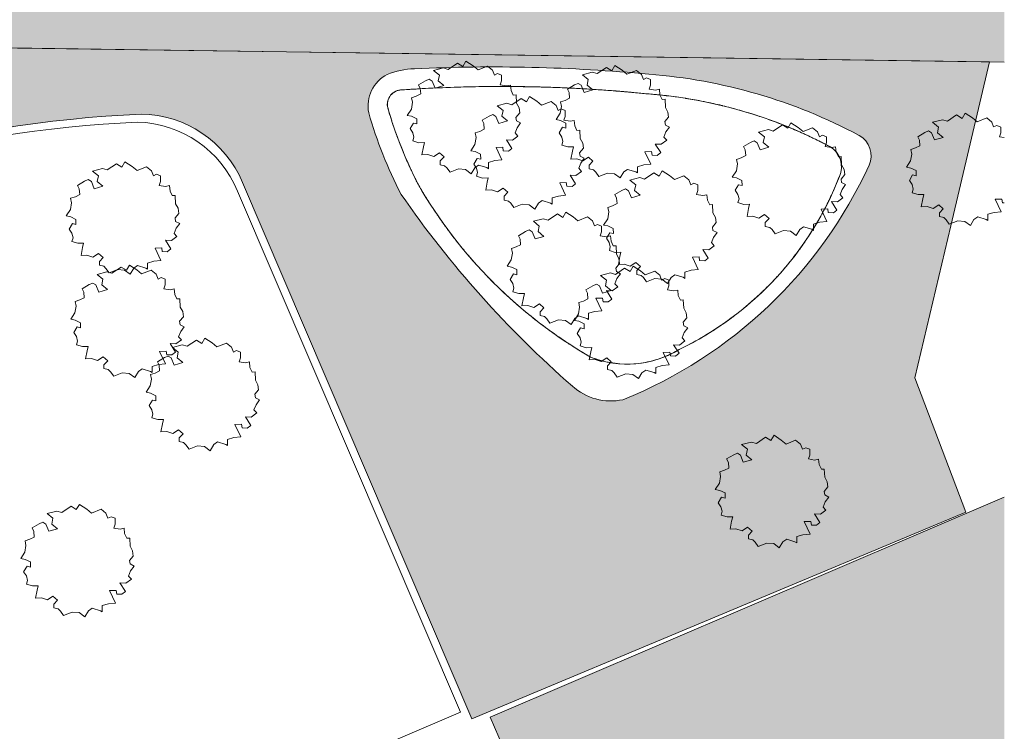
# Model space of a CAD drawing. Header units: millimetres. Extents: x 10 to 775, y -9 to 410.
# Tile 6 of 55: x 261 to 383, y 78 to 166. Entities that reach past the tile are written whole.
import ezdxf
from ezdxf.xclip import XClip

# ---------------------------------------------------------------- set-up
doc = ezdxf.new("R2010")
doc.units = ezdxf.units.MM
doc.header["$MEASUREMENT"] = 0
doc.header["$XCLIPFRAME"] = 0
for name, color, linetype in [('90 Bomen', 7, 'Continuous'), ('90 Terrein omgeving', 7, 'Continuous'), ('90 Terrein omgeving 2D arcering', 7, 'Continuous'), ('90 Terrein omgeving Afdek-arcering', 7, 'Continuous')]:
    doc.layers.add(name, color=color, linetype=linetype)

# ---------------------------------------------------------------- blocks, each defined once
blk = doc.blocks.new('*X3')
at = {"layer": '90 Terrein omgeving Afdek-arcering', "linetype": 'Continuous', "lineweight": 0, "true_color": 0x99a3a6}
blk.add_hatch(color=253, dxfattribs=at).paths.add_polyline_path([(65.55, 172.67), (65.45, 165.67), (188.06, 163.9), (253.07, 12.92), (260.46, 12.92), (244.69, 49.78), (196.02, 163.59), (383.25, 160.89), (383.25, 168.09), (380.32, 168.14), (383.25, 382.48), (383.25, 406.42), (376.92, 406.42), (375.25, 291.58), (373.32, 168.24), (193.27, 170.83), (149.66, 272.01), (92.17, 406.42), (85.21, 406.42), (146.57, 262.94), (185.61, 170.94)])
blk = doc.blocks.new('*X6')
at = {"layer": '90 Terrein omgeving Afdek-arcering', "linetype": 'Continuous', "lineweight": 0, "true_color": 0x99a3a6}
h = blk.add_hatch(color=253, dxfattribs=at)
h.paths.add_polyline_path([(207, 139.95), (208.93, 135.44, -0.116009), (275.89, 154.44, -0.297476), (288.51, 145.95), (317.04, 79.24), (378.47, 104.92), (372.12, 121.65), (376.58, 140.54), (381.39, 160.92), (309.18, 161.96), (257.46, 162.7), (257.56, 161.83, -0.386897), (256.76, 160.21), (252.8, 158.77), (222.56, 147.68, 0.039205)])
h.paths.add_polyline_path([(304.2, 154.61, -0.330245), (306.51, 159.38, -0.092906), (309.88, 160.07, -0.035286), (339.06, 159.4, -0.103674), (365.2, 151.79, -0.393625), (366.43, 148.08, -0.191565), (335.82, 118.92, -0.242329), (329.53, 120.62, -0.062328), (308.23, 144.46, -0.048191)], flags=0)
blk = doc.blocks.new('Drawing_2_1', base_point=(195.73, 190.6))
at = {"layer": '90 Terrein omgeving 2D arcering', "linetype": 'Continuous', "lineweight": 0, "true_color": 0xe4e7e8}
blk.add_hatch(color=254, dxfattribs=at).paths.add_polyline_path([(321.99, 73.22), (289.05, 59.13), (308.81, 12.92), (354.7, 12.92), (365.77, 17.65), (367.79, 12.92), (383.25, 12.92), (383.25, 106.79), (319.33, 79.45)])
at = {"layer": '90 Bomen', "color": 1, "linetype": 'Continuous', "lineweight": 0}
for p, q in [((314.1, 160), (315.24, 160.78)), ((315.24, 160.78), (315.9, 160.36)), ((315.9, 160.36), (316.29, 161.02)), ((316.29, 161.02), (317.19, 160.43)), ((317.19, 160.43), (317.8, 159.94)), ((334.42, 159.83), (334.81, 160.49)), ((334.81, 160.49), (335.72, 159.9)), ((312.26, 159.87), (313.49, 160.19)), ((312.99, 159.28), (312.26, 159.87)), ((312.84, 158.57), (312.99, 159.28)), ((313.49, 160.19), (314.1, 160)), ((317.8, 159.94), (318.98, 160.41)), ((318.98, 160.41), (319.59, 159.9)), ((319.59, 159.9), (319.84, 159.29)), ((319.84, 159.29), (320.22, 159.49)), ((320.22, 159.49), (320.73, 159.28)), ((320.73, 159.28), (320.73, 158.56)), ((330.78, 159.34), (332.01, 159.66)), ((331.51, 158.75), (330.78, 159.34)), ((332.01, 159.66), (332.62, 159.47)), ((332.62, 159.47), (333.76, 160.25)), ((333.76, 160.25), (334.42, 159.83)), ((335.72, 159.9), (336.32, 159.41)), ((336.32, 159.41), (337.5, 159.88)), ((337.5, 159.88), (338.12, 159.38)), ((338.12, 159.38), (338.36, 158.76)), ((310.39, 158.08), (311.28, 158.59)), ((310.61, 157.64), (310.39, 158.08)), ((311.28, 158.59), (311.73, 158.79)), ((311.73, 158.79), (312.11, 158.55)), ((312.11, 158.55), (312.47, 157.67)), ((312.47, 157.67), (313.55, 157.98)), ((313.55, 157.98), (312.84, 158.57)), ((320.73, 158.56), (320.56, 158.08)), ((320.56, 158.08), (321.34, 157.94)), ((321.34, 157.94), (321.84, 158.05)), ((321.84, 158.05), (321.91, 157.38)), ((328.91, 157.55), (329.8, 158.06)), ((329.8, 158.06), (330.25, 158.26)), ((330.25, 158.26), (330.63, 158.02)), ((330.63, 158.02), (330.99, 157.14)), ((331.36, 158.05), (331.51, 158.75)), ((332.07, 157.46), (331.36, 158.05)), ((338.36, 158.76), (338.75, 158.96)), ((338.75, 158.96), (339.25, 158.75)), ((339.25, 158.03), (339.08, 157.55)), ((339.25, 158.75), (339.25, 158.03)), ((310.12, 156.68), (310.67, 156.95)), ((310.67, 156.95), (310.61, 157.64)), ((321.91, 157.38), (322.19, 156.8)), ((322.19, 156.8), (322.54, 156.82)), ((322.54, 156.82), (322.59, 155.8)), ((329.14, 157.12), (328.91, 157.55)), ((329.19, 156.42), (329.14, 157.12)), ((330.99, 157.14), (332.07, 157.46)), ((339.08, 157.55), (339.86, 157.41)), ((339.86, 157.41), (340.37, 157.52)), ((340.37, 157.52), (340.43, 156.85)), ((340.43, 156.85), (340.71, 156.27)), ((309.51, 155.07), (309.65, 155.91)), ((309.54, 156.48), (310.12, 156.68)), ((309.65, 155.91), (309.54, 156.48)), ((320.17, 155.47), (321.4, 155.79)), ((321.4, 155.79), (322.02, 155.6)), ((322.02, 155.6), (323.16, 156.38)), ((322.59, 155.8), (322.9, 155.23)), ((323.16, 156.38), (323.82, 155.97)), ((323.82, 155.97), (324.2, 156.62)), ((324.2, 156.62), (325.11, 156.03)), ((325.11, 156.03), (325.71, 155.54)), ((325.71, 155.54), (326.9, 156.01)), ((326.9, 156.01), (327.51, 155.51)), ((328.06, 155.95), (328.64, 156.15)), ((328.17, 155.38), (328.06, 155.95)), ((328.64, 156.15), (329.19, 156.42)), ((340.71, 156.27), (341.06, 156.3)), ((341.06, 156.3), (341.11, 155.27)), ((308.99, 154.28), (309.51, 155.07)), ((319.19, 154.19), (319.64, 154.39)), ((319.64, 154.39), (320.03, 154.16)), ((320.91, 154.89), (320.17, 155.47)), ((320.76, 154.18), (320.91, 154.89)), ((322.98, 154.6), (322.52, 154.03)), ((322.9, 155.23), (322.98, 154.6)), ((327.51, 155.51), (327.76, 154.89)), ((327.51, 153.75), (328.03, 154.54)), ((327.76, 154.89), (328.14, 155.09)), ((328.03, 154.54), (328.17, 155.38)), ((328.14, 155.09), (328.65, 154.89)), ((328.65, 154.89), (328.64, 154.16)), ((341.11, 155.27), (341.42, 154.7)), ((341.42, 154.7), (341.5, 154.07)), ((376.18, 153.55), (377.32, 154.33)), ((377.32, 154.33), (377.99, 153.91)), ((377.99, 153.91), (378.37, 154.57)), ((378.37, 154.57), (379.28, 153.98)), ((309.54, 154.17), (308.99, 154.28)), ((309.36, 152.63), (309.77, 153.33)), ((310.2, 153.86), (309.54, 154.17)), ((309.77, 153.33), (310.21, 153.22)), ((310.21, 153.22), (310.2, 153.86)), ((318.31, 153.68), (319.19, 154.19)), ((318.53, 153.25), (318.31, 153.68)), ((318.58, 152.55), (318.53, 153.25)), ((320.03, 154.16), (320.38, 153.27)), ((320.38, 153.27), (321.46, 153.59)), ((321.46, 153.59), (320.76, 154.18)), ((322.52, 154.03), (322.59, 153.61)), ((322.59, 153.61), (323.1, 153.35)), ((323.1, 153.35), (322.65, 152.75)), ((328.06, 153.64), (327.51, 153.75)), ((328.72, 153.33), (328.06, 153.64)), ((328.64, 154.16), (328.48, 153.68)), ((328.48, 153.68), (329.25, 153.54)), ((328.73, 152.7), (328.72, 153.33)), ((329.25, 153.54), (329.76, 153.65)), ((329.76, 153.65), (329.83, 152.98)), ((341.5, 154.07), (341.05, 153.5)), ((341.05, 153.5), (341.11, 153.08)), ((341.11, 153.08), (341.62, 152.82)), ((354.52, 152.33), (355.66, 153.11)), ((355.66, 153.11), (356.33, 152.69)), ((356.33, 152.69), (356.71, 153.35)), ((356.71, 153.35), (357.62, 152.76)), ((374.34, 153.42), (375.57, 153.74)), ((375.07, 152.83), (374.34, 153.42)), ((375.57, 153.74), (376.18, 153.55)), ((379.28, 153.98), (379.88, 153.49)), ((379.88, 153.49), (381.07, 153.96)), ((381.07, 153.96), (381.68, 153.45)), ((381.68, 153.45), (381.92, 152.84)), ((309.69, 152.12), (309.36, 152.63)), ((309.83, 151.57), (309.69, 152.12)), ((317.46, 152.09), (318.04, 152.28)), ((317.56, 151.51), (317.46, 152.09)), ((318.04, 152.28), (318.58, 152.55)), ((322.65, 152.75), (322.4, 152.1)), ((322.4, 152.1), (322.75, 151.71)), ((327.88, 152.1), (328.29, 152.8)), ((328.21, 151.59), (327.88, 152.1)), ((328.29, 152.8), (328.73, 152.7)), ((329.83, 152.98), (330.1, 152.41)), ((330.1, 152.41), (330.45, 152.43)), ((330.45, 152.43), (330.51, 151.4)), ((341.17, 152.22), (340.92, 151.57)), ((341.62, 152.82), (341.17, 152.22)), ((352.68, 152.2), (353.91, 152.52)), ((353.41, 151.61), (352.68, 152.2)), ((353.91, 152.52), (354.52, 152.33)), ((357.62, 152.76), (358.22, 152.27)), ((358.22, 152.27), (359.41, 152.74)), ((359.41, 152.74), (360.02, 152.24)), ((360.02, 152.24), (360.26, 151.62)), ((372.48, 151.63), (373.36, 152.14)), ((373.36, 152.14), (373.81, 152.34)), ((373.81, 152.34), (374.2, 152.1)), ((374.2, 152.1), (374.55, 151.22)), ((374.93, 152.12), (375.07, 152.83)), ((375.63, 151.53), (374.93, 152.12)), ((381.92, 152.84), (382.31, 153.04)), ((382.31, 153.04), (382.82, 152.83)), ((382.81, 152.11), (382.65, 151.63)), ((382.82, 152.83), (382.81, 152.11)), ((309.71, 151.1), (309.83, 151.57)), ((310.45, 150.88), (309.71, 151.1)), ((311.15, 150.9), (310.45, 150.88)), ((311.02, 150.36), (311.15, 150.9)), ((316.91, 149.88), (317.42, 150.67)), ((317.42, 150.67), (317.56, 151.51)), ((322.07, 151.21), (321.33, 151.25)), ((321.33, 151.25), (322, 150.18)), ((322.75, 151.71), (322.07, 151.21)), ((328.35, 151.04), (328.21, 151.59)), ((328.23, 150.57), (328.35, 151.04)), ((330.51, 151.4), (330.82, 150.83)), ((330.82, 150.83), (330.9, 150.2)), ((340.59, 150.68), (339.85, 150.72)), ((339.85, 150.72), (340.52, 149.65)), ((341.27, 151.18), (340.59, 150.68)), ((340.92, 151.57), (341.27, 151.18)), ((350.82, 150.41), (351.7, 150.92)), ((351.7, 150.92), (352.15, 151.12)), ((352.15, 151.12), (352.53, 150.88)), ((352.53, 150.88), (352.89, 150)), ((353.26, 150.91), (353.41, 151.61)), ((353.97, 150.31), (353.26, 150.91)), ((360.26, 151.62), (360.65, 151.82)), ((360.65, 151.82), (361.15, 151.61)), ((361.15, 150.89), (360.98, 150.41)), ((361.15, 151.61), (361.15, 150.89)), ((372.7, 151.2), (372.48, 151.63)), ((372.75, 150.5), (372.7, 151.2)), ((374.55, 151.22), (375.63, 151.53)), ((382.65, 151.63), (383.25, 151.52)), ((310.83, 149.36), (311.02, 150.36)), ((311.56, 149.4), (310.83, 149.36)), ((312.31, 149.15), (311.56, 149.4)), ((313, 149.61), (312.31, 149.15)), ((313.57, 149.12), (313, 149.61)), ((317.46, 149.78), (316.91, 149.88)), ((318.11, 149.46), (317.46, 149.78)), ((318.13, 148.83), (318.11, 149.46)), ((320.87, 150.32), (320.04, 150.29)), ((320.04, 150.29), (320.77, 148.74)), ((320.94, 149.86), (320.87, 150.32)), ((321.57, 149.84), (320.94, 149.86)), ((322, 150.18), (321.57, 149.84)), ((328.97, 150.35), (328.23, 150.57)), ((329.67, 150.37), (328.97, 150.35)), ((329.36, 148.83), (329.54, 149.83)), ((329.54, 149.83), (329.67, 150.37)), ((330.9, 150.2), (330.44, 149.64)), ((330.44, 149.64), (330.5, 149.21)), ((339.39, 149.79), (338.56, 149.76)), ((338.56, 149.76), (339.29, 148.22)), ((339.46, 149.33), (339.39, 149.79)), ((340.52, 149.65), (340.09, 149.31)), ((351.04, 149.98), (350.82, 150.41)), ((351.09, 149.28), (351.04, 149.98)), ((352.89, 150), (353.97, 150.31)), ((360.98, 150.41), (361.76, 150.27)), ((361.76, 150.27), (362.27, 150.38)), ((362.27, 150.38), (362.33, 149.71)), ((362.33, 149.71), (362.61, 149.13)), ((371.59, 148.62), (371.73, 149.46)), ((371.62, 150.03), (372.21, 150.23)), ((371.73, 149.46), (371.62, 150.03)), ((372.21, 150.23), (372.75, 150.5)), ((271.69, 147.49), (272.83, 148.27)), ((272.83, 148.27), (273.5, 147.86)), ((273.5, 147.86), (273.88, 148.51)), ((273.88, 148.51), (274.79, 147.92)), ((313.11, 148.62), (313.57, 149.12)), ((313.11, 148.15), (313.11, 148.62)), ((317.27, 148.23), (317.69, 148.93)), ((317.61, 147.72), (317.27, 148.23)), ((317.69, 148.93), (318.13, 148.83)), ((319.89, 148.65), (319.11, 148.43)), ((319.11, 148.43), (319.11, 147.65)), ((320.77, 148.74), (319.89, 148.65)), ((330.08, 148.87), (329.36, 148.83)), ((330.83, 148.63), (330.08, 148.87)), ((330.57, 148.35), (330.32, 147.7)), ((330.5, 149.21), (331.02, 148.95)), ((331.02, 148.95), (330.57, 148.35)), ((331.53, 149.08), (330.83, 148.63)), ((332.09, 148.59), (331.53, 149.08)), ((331.63, 148.09), (332.09, 148.59)), ((339.29, 148.22), (338.42, 148.12)), ((340.09, 149.31), (339.46, 149.33)), ((349.93, 147.4), (350.07, 148.24)), ((349.96, 148.81), (350.54, 149.01)), ((350.07, 148.24), (349.96, 148.81)), ((350.54, 149.01), (351.09, 149.28)), ((362.61, 149.13), (362.96, 149.15)), ((362.96, 149.15), (363.01, 148.13)), ((371.07, 147.83), (371.59, 148.62)), ((269.85, 147.36), (271.08, 147.68)), ((270.58, 146.78), (269.85, 147.36)), ((271.08, 147.68), (271.69, 147.49)), ((274.79, 147.92), (275.39, 147.43)), ((275.39, 147.43), (276.58, 147.9)), ((276.58, 147.9), (277.19, 147.4)), ((277.19, 147.4), (277.43, 146.78)), ((277.43, 146.78), (277.82, 146.98)), ((277.82, 146.98), (278.33, 146.78)), ((313.65, 148.02), (313.11, 148.15)), ((313.94, 147.75), (313.65, 148.02)), ((314.32, 147.21), (313.94, 147.75)), ((315.38, 147.62), (314.32, 147.21)), ((316.25, 147.55), (315.38, 147.62)), ((316.95, 147.03), (316.25, 147.55)), ((317.4, 147.77), (316.95, 147.03)), ((317.87, 148.1), (317.4, 147.77)), ((317.75, 147.17), (317.61, 147.72)), ((317.62, 146.71), (317.75, 147.17)), ((318.89, 147.78), (317.87, 148.1)), ((319.11, 147.65), (318.89, 147.78)), ((330.67, 147.32), (329.98, 146.81)), ((330.32, 147.7), (330.67, 147.32)), ((331.63, 147.62), (331.63, 148.09)), ((332.18, 147.5), (331.63, 147.62)), ((332.46, 147.22), (332.18, 147.5)), ((332.84, 146.68), (332.46, 147.22)), ((333.9, 147.09), (332.84, 146.68)), ((334.77, 147.02), (333.9, 147.09)), ((335.47, 146.5), (334.77, 147.02)), ((335.92, 147.24), (335.47, 146.5)), ((336.39, 147.57), (335.92, 147.24)), ((337.42, 147.25), (336.39, 147.57)), ((337.64, 147.12), (337.42, 147.25)), ((338.42, 148.12), (337.63, 147.9)), ((337.63, 147.9), (337.64, 147.12)), ((338.52, 146.36), (339.66, 147.14)), ((339.66, 147.14), (340.32, 146.72)), ((340.32, 146.72), (340.71, 147.38)), ((340.71, 147.38), (341.62, 146.79)), ((349.41, 146.61), (349.93, 147.4)), ((363.01, 148.13), (363.32, 147.56)), ((363.32, 147.56), (363.4, 146.93)), ((371.63, 147.72), (371.07, 147.83)), ((372.28, 147.41), (371.63, 147.72)), ((372.29, 146.78), (372.28, 147.41)), ((267.99, 145.57), (268.87, 146.09)), ((268.87, 146.09), (269.32, 146.29)), ((269.32, 146.29), (269.71, 146.05)), ((269.71, 146.05), (270.06, 145.16)), ((270.44, 146.07), (270.58, 146.78)), ((271.14, 145.48), (270.44, 146.07)), ((278.32, 146.05), (278.16, 145.57)), ((278.33, 146.78), (278.32, 146.05)), ((318.37, 146.48), (317.62, 146.71)), ((319.06, 146.5), (318.37, 146.48)), ((318.75, 144.96), (318.94, 145.96)), ((318.94, 145.96), (319.06, 146.5)), ((328.78, 145.92), (327.96, 145.89)), ((327.96, 145.89), (328.69, 144.35)), ((328.85, 145.46), (328.78, 145.92)), ((329.98, 146.81), (329.25, 146.85)), ((329.25, 146.85), (329.92, 145.78)), ((329.92, 145.78), (329.49, 145.44)), ((336.68, 146.23), (337.91, 146.55)), ((337.41, 145.64), (336.68, 146.23)), ((337.91, 146.55), (338.52, 146.36)), ((341.62, 146.79), (342.22, 146.3)), ((342.22, 146.3), (343.4, 146.77)), ((343.4, 146.77), (344.02, 146.26)), ((344.02, 146.26), (344.26, 145.65)), ((344.26, 145.65), (344.65, 145.85)), ((344.65, 145.85), (345.15, 145.64)), ((349.96, 146.5), (349.41, 146.61)), ((350.62, 146.19), (349.96, 146.5)), ((350.63, 145.56), (350.62, 146.19)), ((363.4, 146.93), (362.95, 146.36)), ((362.95, 146.36), (363.01, 145.94)), ((363.01, 145.94), (363.52, 145.68)), ((371.44, 146.18), (371.85, 146.88)), ((371.78, 145.67), (371.44, 146.18)), ((371.85, 146.88), (372.29, 146.78)), ((268.21, 145.14), (267.99, 145.57)), ((268.26, 144.44), (268.21, 145.14)), ((270.06, 145.16), (271.14, 145.48)), ((278.16, 145.57), (278.93, 145.43)), ((278.93, 145.43), (279.44, 145.54)), ((279.44, 145.54), (279.5, 144.87)), ((279.5, 144.87), (279.78, 144.3)), ((319.47, 145), (318.75, 144.96)), ((320.22, 144.76), (319.47, 145)), ((320.92, 145.21), (320.22, 144.76)), ((321.49, 144.72), (320.92, 145.21)), ((321.03, 144.22), (321.49, 144.72)), ((329.49, 145.44), (328.85, 145.46)), ((334.81, 144.44), (335.7, 144.95)), ((335.7, 144.95), (336.15, 145.15)), ((336.15, 145.15), (336.53, 144.91)), ((336.53, 144.91), (336.89, 144.03)), ((337.26, 144.93), (337.41, 145.64)), ((337.97, 144.34), (337.26, 144.93)), ((345.15, 144.92), (344.98, 144.44)), ((345.15, 145.64), (345.15, 144.92)), ((349.78, 144.96), (350.19, 145.66)), ((350.11, 144.45), (349.78, 144.96)), ((350.19, 145.66), (350.63, 145.56)), ((363.07, 145.08), (362.82, 144.43)), ((363.52, 145.68), (363.07, 145.08)), ((371.92, 145.12), (371.78, 145.67)), ((371.79, 144.65), (371.92, 145.12)), ((372.53, 144.43), (371.79, 144.65)), ((267.1, 142.56), (267.24, 143.4)), ((267.13, 143.98), (267.72, 144.17)), ((267.24, 143.4), (267.13, 143.98)), ((267.72, 144.17), (268.26, 144.44)), ((279.78, 144.3), (280.13, 144.32)), ((280.13, 144.32), (280.19, 143.3)), ((280.19, 143.3), (280.5, 142.72)), ((321.03, 143.75), (321.03, 144.22)), ((321.57, 143.63), (321.03, 143.75)), ((321.86, 143.35), (321.57, 143.63)), ((322.24, 142.81), (321.86, 143.35)), ((325.31, 143.37), (324.87, 142.63)), ((325.79, 143.7), (325.31, 143.37)), ((326.81, 143.38), (325.79, 143.7)), ((327.03, 143.25), (326.81, 143.38)), ((327.81, 144.25), (327.03, 144.03)), ((327.03, 144.03), (327.03, 143.25)), ((328.69, 144.35), (327.81, 144.25)), ((334.54, 143.04), (335.09, 143.31)), ((335.04, 144), (334.81, 144.44)), ((335.09, 143.31), (335.04, 144)), ((336.89, 144.03), (337.97, 144.34)), ((344.98, 144.44), (345.76, 144.3)), ((345.76, 144.3), (346.26, 144.41)), ((346.26, 144.41), (346.33, 143.74)), ((346.33, 143.74), (346.61, 143.16)), ((350.26, 143.9), (350.11, 144.45)), ((350.13, 143.43), (350.26, 143.9)), ((350.87, 143.21), (350.13, 143.43)), ((362.49, 143.54), (361.75, 143.58)), ((361.75, 143.58), (362.42, 142.51)), ((363.17, 144.04), (362.49, 143.54)), ((362.82, 144.43), (363.17, 144.04)), ((373.23, 144.45), (372.53, 144.43)), ((372.92, 142.91), (373.1, 143.91)), ((373.1, 143.91), (373.23, 144.45)), ((382.95, 143.87), (382.12, 143.84)), ((382.12, 143.84), (382.85, 142.3)), ((383.02, 143.41), (382.95, 143.87)), ((383.25, 143.4), (383.02, 143.41)), ((266.58, 141.78), (267.1, 142.56)), ((280.57, 142.09), (280.12, 141.53)), ((280.5, 142.72), (280.57, 142.09)), ((323.3, 143.22), (322.24, 142.81)), ((324.17, 143.15), (323.3, 143.22)), ((324.87, 142.63), (324.17, 143.15)), ((328.33, 141.6), (328.71, 142.26)), ((328.71, 142.26), (329.62, 141.67)), ((333.93, 141.43), (334.07, 142.27)), ((333.96, 142.84), (334.54, 143.04)), ((334.07, 142.27), (333.96, 142.84)), ((346.61, 143.16), (346.96, 143.18)), ((346.96, 143.18), (347.01, 142.16)), ((347.01, 142.16), (347.32, 141.59)), ((351.57, 143.23), (350.87, 143.21)), ((351.26, 141.69), (351.44, 142.69)), ((351.44, 142.69), (351.57, 143.23)), ((361.29, 142.65), (360.46, 142.62)), ((360.46, 142.62), (361.19, 141.08)), ((361.36, 142.19), (361.29, 142.65)), ((361.99, 142.17), (361.36, 142.19)), ((362.42, 142.51), (361.99, 142.17)), ((373.64, 142.95), (372.92, 142.91)), ((374.39, 142.71), (373.64, 142.95)), ((375.09, 143.16), (374.39, 142.71)), ((375.66, 142.67), (375.09, 143.16)), ((375.2, 142.17), (375.66, 142.67)), ((375.2, 141.7), (375.2, 142.17)), ((381.98, 142.2), (381.2, 141.98)), ((382.85, 142.3), (381.98, 142.2)), ((267.14, 141.67), (266.58, 141.78)), ((267.79, 141.35), (267.14, 141.67)), ((267.8, 140.72), (267.79, 141.35)), ((280.12, 141.53), (280.18, 141.1)), ((280.18, 141.1), (280.7, 140.84)), ((280.7, 140.84), (280.25, 140.24)), ((324.68, 141.11), (325.92, 141.43)), ((325.42, 140.52), (324.68, 141.11)), ((325.92, 141.43), (326.53, 141.24)), ((326.53, 141.24), (327.67, 142.02)), ((327.67, 142.02), (328.33, 141.6)), ((329.62, 141.67), (330.23, 141.18)), ((330.23, 141.18), (331.41, 141.65)), ((331.41, 141.65), (332.02, 141.15)), ((332.02, 141.15), (332.27, 140.53)), ((333.41, 140.64), (333.93, 141.43)), ((347.4, 140.96), (346.94, 140.39)), ((347.32, 141.59), (347.4, 140.96)), ((351.98, 141.73), (351.26, 141.69)), ((352.73, 141.49), (351.98, 141.73)), ((353.43, 141.94), (352.73, 141.49)), ((354, 141.45), (353.43, 141.94)), ((353.53, 140.95), (354, 141.45)), ((353.53, 140.48), (353.53, 140.95)), ((360.32, 140.98), (359.53, 140.76)), ((361.19, 141.08), (360.32, 140.98)), ((375.74, 141.57), (375.2, 141.7)), ((376.02, 141.3), (375.74, 141.57)), ((376.41, 140.76), (376.02, 141.3)), ((377.46, 141.17), (376.41, 140.76)), ((378.33, 141.1), (377.46, 141.17)), ((379.04, 140.58), (378.33, 141.1)), ((379.48, 141.32), (379.04, 140.58)), ((379.96, 141.65), (379.48, 141.32)), ((380.98, 141.33), (379.96, 141.65)), ((381.2, 141.2), (380.98, 141.33)), ((381.2, 141.98), (381.2, 141.2)), ((266.95, 140.12), (267.36, 140.82)), ((267.29, 139.62), (266.95, 140.12)), ((267.43, 139.06), (267.29, 139.62)), ((267.36, 140.82), (267.8, 140.72)), ((280.25, 140.24), (279.99, 139.59)), ((322.82, 139.32), (323.71, 139.83)), ((323.71, 139.83), (324.16, 140.03)), ((324.16, 140.03), (324.54, 139.79)), ((324.54, 139.79), (324.89, 138.91)), ((325.27, 139.82), (325.42, 140.52)), ((325.97, 139.23), (325.27, 139.82)), ((332.27, 140.53), (332.65, 140.73)), ((332.65, 140.73), (333.16, 140.52)), ((333.15, 139.8), (332.99, 139.32)), ((333.16, 140.52), (333.15, 139.8)), ((333.96, 140.53), (333.41, 140.64)), ((333.78, 138.99), (334.19, 139.68)), ((334.62, 140.22), (333.96, 140.53)), ((334.19, 139.68), (334.63, 139.58)), ((334.63, 139.58), (334.62, 140.22)), ((346.94, 140.39), (347.01, 139.97)), ((347.01, 139.97), (347.52, 139.71)), ((347.52, 139.71), (347.07, 139.11)), ((354.08, 140.35), (353.53, 140.48)), ((354.36, 140.08), (354.08, 140.35)), ((354.74, 139.54), (354.36, 140.08)), ((355.8, 139.95), (354.74, 139.54)), ((356.67, 139.88), (355.8, 139.95)), ((357.38, 139.36), (356.67, 139.88)), ((357.82, 140.1), (357.38, 139.36)), ((358.29, 140.43), (357.82, 140.1)), ((359.32, 140.11), (358.29, 140.43)), ((359.54, 139.98), (359.32, 140.11)), ((359.53, 140.76), (359.54, 139.98)), ((267.3, 138.6), (267.43, 139.06)), ((268.04, 138.37), (267.3, 138.6)), ((268.74, 138.39), (268.04, 138.37)), ((268.61, 137.85), (268.74, 138.39)), ((279.66, 138.7), (278.93, 138.75)), ((278.93, 138.75), (279.6, 137.67)), ((280.34, 139.21), (279.66, 138.7)), ((279.99, 139.59), (280.34, 139.21)), ((323.04, 138.89), (322.82, 139.32)), ((323.09, 138.19), (323.04, 138.89)), ((324.89, 138.91), (325.97, 139.23)), ((332.99, 139.32), (333.77, 139.18)), ((333.77, 139.18), (334.27, 139.29)), ((334.11, 138.48), (333.78, 138.99)), ((334.25, 137.93), (334.11, 138.48)), ((334.27, 139.29), (334.34, 138.62)), ((334.34, 138.62), (334.61, 138.04)), ((347.07, 139.11), (346.82, 138.46)), ((346.82, 138.46), (347.17, 138.07)), ((268.43, 136.85), (268.61, 137.85)), ((278.46, 137.81), (277.63, 137.78)), ((277.63, 137.78), (278.36, 136.24)), ((278.53, 137.35), (278.46, 137.81)), ((279.16, 137.33), (278.53, 137.35)), ((279.6, 137.67), (279.16, 137.33)), ((321.94, 136.31), (322.07, 137.15)), ((321.97, 137.72), (322.55, 137.92)), ((322.07, 137.15), (321.97, 137.72)), ((322.55, 137.92), (323.09, 138.19)), ((334.13, 137.46), (334.25, 137.93)), ((334.87, 137.24), (334.13, 137.46)), ((334.61, 138.04), (334.97, 138.07)), ((335.57, 137.26), (334.87, 137.24)), ((334.97, 138.07), (335.02, 137.04)), ((335.44, 136.72), (335.57, 137.26)), ((346.49, 137.57), (345.75, 137.61)), ((345.75, 137.61), (346.42, 136.54)), ((347.17, 138.07), (346.49, 137.57)), ((269.15, 136.89), (268.43, 136.85)), ((269.9, 136.65), (269.15, 136.89)), ((270.6, 137.1), (269.9, 136.65)), ((271.17, 136.61), (270.6, 137.1)), ((270.71, 136.11), (271.17, 136.61)), ((270.71, 135.64), (270.71, 136.11)), ((277.49, 136.14), (276.71, 135.92)), ((278.36, 136.24), (277.49, 136.14)), ((321.42, 135.52), (321.94, 136.31)), ((335.02, 137.04), (335.33, 136.47)), ((335.26, 135.72), (335.44, 136.72)), ((335.33, 136.47), (335.41, 135.84)), ((337.43, 135.97), (336.73, 135.51)), ((337.99, 135.48), (337.43, 135.97)), ((345.29, 136.68), (344.46, 136.65)), ((344.46, 136.65), (345.19, 135.1)), ((345.36, 136.22), (345.29, 136.68)), ((345.99, 136.2), (345.36, 136.22)), ((346.42, 136.54), (345.99, 136.2)), ((270.42, 134.51), (271.65, 134.83)), ((271.25, 135.52), (270.71, 135.64)), ((271.53, 135.24), (271.25, 135.52)), ((271.92, 134.7), (271.53, 135.24)), ((271.65, 134.83), (272.27, 134.64)), ((272.97, 135.11), (271.92, 134.7)), ((272.27, 134.64), (273.4, 135.42)), ((273.84, 135.04), (272.97, 135.11)), ((273.4, 135.42), (274.07, 135.01)), ((274.55, 134.52), (273.84, 135.04)), ((274.07, 135.01), (274.45, 135.66)), ((274.45, 135.66), (275.36, 135.07)), ((274.99, 135.26), (274.55, 134.52)), ((275.47, 135.6), (274.99, 135.26)), ((275.36, 135.07), (275.96, 134.58)), ((276.49, 135.27), (275.47, 135.6)), ((275.96, 134.58), (277.15, 135.05)), ((276.71, 135.14), (276.49, 135.27)), ((276.71, 135.92), (276.71, 135.14)), ((277.15, 135.05), (277.76, 134.55)), ((321.97, 135.41), (321.42, 135.52)), ((322.62, 135.1), (321.97, 135.41)), ((322.64, 134.47), (322.62, 135.1)), ((334.89, 134.51), (336.03, 135.29)), ((335.41, 135.84), (334.95, 135.27)), ((334.95, 135.27), (335.02, 134.85)), ((335.02, 134.85), (335.53, 134.59)), ((335.98, 135.76), (335.26, 135.72)), ((336.73, 135.51), (335.98, 135.76)), ((336.03, 135.29), (336.7, 134.88)), ((336.7, 134.88), (337.08, 135.53)), ((337.08, 135.53), (337.99, 134.94)), ((337.53, 134.98), (337.99, 135.48)), ((337.53, 134.51), (337.53, 134.98)), ((337.99, 134.94), (338.59, 134.45)), ((338.59, 134.45), (339.78, 134.92)), ((339.78, 134.92), (340.39, 134.42)), ((344.31, 135.01), (343.53, 134.79)), ((343.53, 134.79), (343.54, 134.01)), ((345.19, 135.1), (344.31, 135.01)), ((271.15, 133.93), (270.42, 134.51)), ((271.01, 133.22), (271.15, 133.93)), ((277.76, 134.55), (278, 133.93)), ((278, 133.93), (278.39, 134.13)), ((278.39, 134.13), (278.9, 133.93)), ((278.9, 133.93), (278.89, 133.2)), ((321.78, 133.87), (322.2, 134.57)), ((322.12, 133.36), (321.78, 133.87)), ((322.2, 134.57), (322.64, 134.47)), ((333.05, 134.38), (334.28, 134.7)), ((333.78, 133.8), (333.05, 134.38)), ((333.64, 133.09), (333.78, 133.8)), ((334.28, 134.7), (334.89, 134.51)), ((335.08, 133.99), (334.83, 133.34)), ((335.53, 134.59), (335.08, 133.99)), ((338.07, 134.38), (337.53, 134.51)), ((338.36, 134.11), (338.07, 134.38)), ((338.74, 133.57), (338.36, 134.11)), ((339.8, 133.98), (338.74, 133.57)), ((340.67, 133.91), (339.8, 133.98)), ((340.39, 134.42), (340.63, 133.8)), ((340.63, 133.8), (341.02, 134)), ((341.37, 133.39), (340.67, 133.91)), ((341.02, 134), (341.53, 133.8)), ((341.82, 134.13), (341.37, 133.39)), ((341.53, 133.8), (341.52, 133.07)), ((342.29, 134.46), (341.82, 134.13)), ((343.31, 134.14), (342.29, 134.46)), ((343.54, 134.01), (343.31, 134.14)), ((268.56, 132.72), (269.44, 133.24)), ((268.78, 132.29), (268.56, 132.72)), ((268.83, 131.59), (268.78, 132.29)), ((269.44, 133.24), (269.89, 133.43)), ((269.89, 133.43), (270.28, 133.2)), ((270.28, 133.2), (270.63, 132.31)), ((270.63, 132.31), (271.71, 132.63)), ((271.71, 132.63), (271.01, 133.22)), ((278.89, 133.2), (278.73, 132.72)), ((278.73, 132.72), (279.5, 132.58)), ((279.5, 132.58), (280.01, 132.69)), ((280.01, 132.69), (280.08, 132.02)), ((322.26, 132.81), (322.12, 133.36)), ((322.14, 132.34), (322.26, 132.81)), ((322.88, 132.12), (322.14, 132.34)), ((331.19, 132.59), (332.07, 133.1)), ((331.41, 132.16), (331.19, 132.59)), ((332.07, 133.1), (332.52, 133.3)), ((332.52, 133.3), (332.91, 133.07)), ((332.91, 133.07), (333.26, 132.18)), ((333.26, 132.18), (334.34, 132.5)), ((334.34, 132.5), (333.64, 133.09)), ((334.5, 132.45), (333.76, 132.49)), ((333.76, 132.49), (334.43, 131.42)), ((335.18, 132.95), (334.5, 132.45)), ((334.83, 133.34), (335.18, 132.95)), ((341.52, 133.07), (341.36, 132.59)), ((341.36, 132.59), (342.13, 132.45)), ((342.13, 132.45), (342.64, 132.56)), ((342.64, 132.56), (342.7, 131.89)), ((267.7, 131.13), (268.29, 131.32)), ((267.81, 130.55), (267.7, 131.13)), ((268.29, 131.32), (268.83, 131.59)), ((280.08, 132.02), (280.35, 131.45)), ((280.35, 131.45), (280.7, 131.47)), ((280.7, 131.47), (280.76, 130.44)), ((323.57, 132.14), (322.88, 132.12)), ((323.26, 130.6), (323.45, 131.6)), ((323.45, 131.6), (323.57, 132.14)), ((330.33, 130.99), (330.92, 131.19)), ((330.92, 131.19), (331.46, 131.46)), ((331.46, 131.46), (331.41, 132.16)), ((333.3, 131.56), (332.47, 131.53)), ((332.47, 131.53), (333.2, 129.99)), ((333.36, 131.1), (333.3, 131.56)), ((334, 131.08), (333.36, 131.1)), ((334.43, 131.42), (334, 131.08)), ((342.7, 131.89), (342.98, 131.31)), ((342.98, 131.31), (343.33, 131.34)), ((343.33, 131.34), (343.39, 130.31)), ((267.67, 129.71), (267.81, 130.55)), ((280.76, 130.44), (281.07, 129.87)), ((281.07, 129.87), (281.15, 129.24)), ((323.98, 130.64), (323.26, 130.6)), ((324.73, 130.4), (323.98, 130.64)), ((325.43, 130.85), (324.73, 130.4)), ((326, 130.36), (325.43, 130.85)), ((325.54, 129.86), (326, 130.36)), ((325.54, 129.39), (325.54, 129.86)), ((330.3, 129.58), (330.44, 130.42)), ((330.44, 130.42), (330.33, 130.99)), ((332.32, 129.89), (331.54, 129.67)), ((333.2, 129.99), (332.32, 129.89)), ((343.39, 130.31), (343.7, 129.74)), ((267.15, 128.93), (267.67, 129.71)), ((267.71, 128.82), (267.15, 128.93)), ((268.36, 128.5), (267.71, 128.82)), ((281.15, 129.24), (280.69, 128.68)), ((280.69, 128.68), (280.75, 128.25)), ((326.08, 129.26), (325.54, 129.39)), ((326.37, 128.99), (326.08, 129.26)), ((326.75, 128.45), (326.37, 128.99)), ((327.81, 128.86), (326.75, 128.45)), ((328.68, 128.79), (327.81, 128.86)), ((329.38, 128.27), (328.68, 128.79)), ((329.83, 129.01), (329.38, 128.27)), ((329.78, 128.79), (330.3, 129.58)), ((330.34, 128.69), (329.78, 128.79)), ((330.3, 129.34), (329.83, 129.01)), ((331.32, 129.02), (330.3, 129.34)), ((330.99, 128.37), (330.34, 128.69)), ((331.54, 128.89), (331.32, 129.02)), ((331.54, 129.67), (331.54, 128.89)), ((343.77, 129.11), (343.32, 128.55)), ((343.7, 129.74), (343.77, 129.11)), ((267.52, 127.27), (267.93, 127.97)), ((267.93, 127.97), (268.37, 127.87)), ((268.37, 127.87), (268.36, 128.5)), ((280.82, 127.39), (280.56, 126.74)), ((280.75, 128.25), (281.27, 127.99)), ((281.27, 127.99), (280.82, 127.39)), ((330.15, 127.14), (330.56, 127.84)), ((330.56, 127.84), (331, 127.74)), ((331, 127.74), (330.99, 128.37)), ((343.32, 128.55), (343.38, 128.12)), ((343.38, 128.12), (343.9, 127.86)), ((343.9, 127.86), (343.45, 127.26)), ((267.86, 126.77), (267.52, 127.27)), ((268, 126.21), (267.86, 126.77)), ((267.87, 125.75), (268, 126.21)), ((280.91, 126.36), (280.23, 125.85)), ((280.56, 126.74), (280.91, 126.36)), ((281.63, 125.56), (282.77, 126.34)), ((282.77, 126.34), (283.44, 125.92)), ((283.44, 125.92), (283.82, 126.58)), ((283.82, 126.58), (284.73, 125.98)), ((330.49, 126.63), (330.15, 127.14)), ((330.63, 126.08), (330.49, 126.63)), ((343.54, 126.23), (342.86, 125.72)), ((343.45, 127.26), (343.19, 126.61)), ((343.19, 126.61), (343.54, 126.23)), ((268.61, 125.52), (267.87, 125.75)), ((269.31, 125.54), (268.61, 125.52)), ((269, 124), (269.18, 125)), ((269.18, 125), (269.31, 125.54)), ((279.03, 124.96), (278.2, 124.93)), ((278.2, 124.93), (278.93, 123.39)), ((279.1, 124.5), (279.03, 124.96)), ((280.23, 125.85), (279.5, 125.89)), ((279.5, 125.89), (280.17, 124.82)), ((279.79, 125.43), (281.02, 125.74)), ((280.52, 124.84), (279.79, 125.43)), ((281.02, 125.74), (281.63, 125.56)), ((284.73, 125.98), (285.33, 125.5)), ((285.33, 125.5), (286.52, 125.96)), ((286.52, 125.96), (287.13, 125.46)), ((287.13, 125.46), (287.37, 124.85)), ((287.37, 124.85), (287.76, 125.04)), ((287.76, 125.04), (288.27, 124.84)), ((330.5, 125.62), (330.63, 126.08)), ((331.24, 125.39), (330.5, 125.62)), ((331.94, 125.41), (331.24, 125.39)), ((331.81, 124.87), (331.94, 125.41)), ((342.86, 125.72), (342.13, 125.76)), ((342.13, 125.76), (342.8, 124.69)), ((269.72, 124.04), (269, 124)), ((270.47, 123.8), (269.72, 124.04)), ((271.17, 124.25), (270.47, 123.8)), ((271.74, 123.76), (271.17, 124.25)), ((271.28, 123.26), (271.74, 123.76)), ((277.93, 123.64), (278.81, 124.15)), ((278.81, 124.15), (279.26, 124.35)), ((279.73, 124.48), (279.1, 124.5)), ((279.26, 124.35), (279.65, 124.11)), ((279.65, 124.11), (280, 123.23)), ((280.17, 124.82), (279.73, 124.48)), ((280.38, 124.13), (280.52, 124.84)), ((281.08, 123.54), (280.38, 124.13)), ((288.26, 124.12), (288.1, 123.64)), ((288.27, 124.84), (288.26, 124.12)), ((331.63, 123.87), (331.81, 124.87)), ((332.35, 123.91), (331.63, 123.87)), ((333.1, 123.67), (332.35, 123.91)), ((333.8, 124.12), (333.1, 123.67)), ((334.37, 123.63), (333.8, 124.12)), ((341.66, 124.83), (340.83, 124.8)), ((340.83, 124.8), (341.56, 123.26)), ((341.73, 124.37), (341.66, 124.83)), ((342.36, 124.35), (341.73, 124.37)), ((342.8, 124.69), (342.36, 124.35)), ((271.28, 122.79), (271.28, 123.26)), ((271.82, 122.67), (271.28, 122.79)), ((272.1, 122.39), (271.82, 122.67)), ((276.04, 122.75), (275.56, 122.41)), ((277.06, 122.42), (276.04, 122.75)), ((278.06, 123.29), (277.28, 123.07)), ((277.28, 123.07), (277.28, 122.29)), ((277.66, 122.24), (278.2, 122.51)), ((278.15, 123.2), (277.93, 123.64)), ((278.93, 123.39), (278.06, 123.29)), ((278.2, 122.51), (278.15, 123.2)), ((280, 123.23), (281.08, 123.54)), ((288.1, 123.64), (288.87, 123.5)), ((288.87, 123.5), (289.38, 123.61)), ((289.38, 123.61), (289.44, 122.94)), ((289.44, 122.94), (289.72, 122.36)), ((333.91, 123.13), (334.37, 123.63)), ((333.91, 122.66), (333.91, 123.13)), ((334.45, 122.54), (333.91, 122.66)), ((334.73, 122.26), (334.45, 122.54)), ((338.67, 122.61), (338.19, 122.28)), ((339.69, 122.29), (338.67, 122.61)), ((340.69, 123.16), (339.91, 122.94)), ((339.91, 122.94), (339.91, 122.16)), ((341.56, 123.26), (340.69, 123.16)), ((272.49, 121.85), (272.1, 122.39)), ((273.54, 122.26), (272.49, 121.85)), ((274.41, 122.19), (273.54, 122.26)), ((275.12, 121.67), (274.41, 122.19)), ((275.56, 122.41), (275.12, 121.67)), ((277.04, 120.63), (277.18, 121.47)), ((277.28, 122.29), (277.06, 122.42)), ((277.07, 122.04), (277.66, 122.24)), ((277.18, 121.47), (277.07, 122.04)), ((289.72, 122.36), (290.07, 122.38)), ((290.07, 122.38), (290.13, 121.36)), ((290.13, 121.36), (290.43, 120.78)), ((335.12, 121.72), (334.73, 122.26)), ((336.17, 122.13), (335.12, 121.72)), ((337.04, 122.06), (336.17, 122.13)), ((337.75, 121.54), (337.04, 122.06)), ((338.19, 122.28), (337.75, 121.54)), ((339.91, 122.16), (339.69, 122.29)), ((276.52, 119.84), (277.04, 120.63)), ((290.51, 120.16), (290.06, 119.59)), ((290.43, 120.78), (290.51, 120.16)), ((277.07, 119.73), (276.52, 119.84)), ((276.89, 118.19), (277.3, 118.88)), ((277.73, 119.41), (277.07, 119.73)), ((277.3, 118.88), (277.74, 118.78)), ((277.74, 118.78), (277.73, 119.41)), ((290.06, 119.59), (290.12, 119.16)), ((290.12, 119.16), (290.63, 118.9)), ((290.63, 118.9), (290.19, 118.3)), ((277.23, 117.68), (276.89, 118.19)), ((277.37, 117.13), (277.23, 117.68)), ((290.19, 118.3), (289.93, 117.65)), ((289.93, 117.65), (290.28, 117.27)), ((277.24, 116.66), (277.37, 117.13)), ((277.98, 116.44), (277.24, 116.66)), ((278.68, 116.46), (277.98, 116.44)), ((278.55, 115.92), (278.68, 116.46)), ((289.6, 116.76), (288.87, 116.81)), ((288.87, 116.81), (289.53, 115.73)), ((290.28, 117.27), (289.6, 116.76)), ((278.37, 114.92), (278.55, 115.92)), ((280.54, 115.16), (279.84, 114.71)), ((281.11, 114.67), (280.54, 115.16)), ((288.4, 115.88), (287.57, 115.85)), ((287.57, 115.85), (288.3, 114.3)), ((288.47, 115.42), (288.4, 115.88)), ((289.1, 115.4), (288.47, 115.42)), ((289.53, 115.73), (289.1, 115.4)), ((279.09, 114.96), (278.37, 114.92)), ((279.84, 114.71), (279.09, 114.96)), ((280.65, 114.17), (281.11, 114.67)), ((280.65, 113.71), (280.65, 114.17)), ((287.43, 114.21), (286.65, 113.98)), ((286.65, 113.98), (286.65, 113.21)), ((288.3, 114.3), (287.43, 114.21)), ((352.42, 113.47), (353.56, 114.25)), ((353.56, 114.25), (354.22, 113.83)), ((354.22, 113.83), (354.61, 114.49)), ((354.61, 114.49), (355.52, 113.9)), ((355.52, 113.9), (356.12, 113.41)), ((281.19, 113.58), (280.65, 113.71)), ((281.47, 113.3), (281.19, 113.58)), ((281.86, 112.76), (281.47, 113.3)), ((282.91, 113.18), (281.86, 112.76)), ((283.78, 113.11), (282.91, 113.18)), ((284.49, 112.58), (283.78, 113.11)), ((284.93, 113.33), (284.49, 112.58)), ((285.41, 113.66), (284.93, 113.33)), ((286.43, 113.34), (285.41, 113.66)), ((286.65, 113.21), (286.43, 113.34)), ((350.58, 113.34), (351.81, 113.65)), ((351.31, 112.75), (350.58, 113.34)), ((351.16, 112.04), (351.31, 112.75)), ((351.81, 113.65), (352.42, 113.47)), ((356.12, 113.41), (357.3, 113.88)), ((357.3, 113.88), (357.92, 113.37)), ((357.92, 113.37), (358.16, 112.76)), ((358.16, 112.76), (358.55, 112.95)), ((358.55, 112.95), (359.05, 112.75)), ((359.05, 112.75), (359.05, 112.03)), ((348.71, 111.55), (349.6, 112.06)), ((348.94, 111.11), (348.71, 111.55)), ((349.6, 112.06), (350.05, 112.26)), ((350.05, 112.26), (350.43, 112.02)), ((350.43, 112.02), (350.79, 111.14)), ((350.79, 111.14), (351.87, 111.45)), ((351.87, 111.45), (351.16, 112.04)), ((359.05, 112.03), (358.88, 111.55)), ((358.88, 111.55), (359.66, 111.41)), ((359.66, 111.41), (360.16, 111.52)), ((360.16, 111.52), (360.23, 110.85)), ((348.44, 110.15), (348.99, 110.42)), ((348.99, 110.42), (348.94, 111.11)), ((360.23, 110.85), (360.51, 110.27)), ((360.51, 110.27), (360.86, 110.29)), ((360.86, 110.29), (360.91, 109.27)), ((347.83, 108.54), (347.97, 109.38)), ((347.86, 109.95), (348.44, 110.15)), ((347.97, 109.38), (347.86, 109.95)), ((360.91, 109.27), (361.22, 108.69)), ((347.31, 107.75), (347.83, 108.54)), ((361.3, 108.07), (360.84, 107.5)), ((361.22, 108.69), (361.3, 108.07)), ((347.86, 107.64), (347.31, 107.75)), ((347.68, 106.1), (348.09, 106.79)), ((348.52, 107.32), (347.86, 107.64)), ((348.09, 106.79), (348.53, 106.69)), ((348.53, 106.69), (348.52, 107.32)), ((360.84, 107.5), (360.91, 107.08)), ((360.91, 107.08), (361.42, 106.81)), ((361.42, 106.81), (360.97, 106.22)), ((266.04, 104.88), (267.18, 105.67)), ((267.18, 105.67), (267.84, 105.25)), ((267.84, 105.25), (268.22, 105.9)), ((268.22, 105.9), (269.13, 105.31)), ((269.13, 105.31), (269.74, 104.82)), ((348.01, 105.59), (347.68, 106.1)), ((348.15, 105.04), (348.01, 105.59)), ((360.97, 106.22), (360.72, 105.56)), ((360.72, 105.56), (361.07, 105.18)), ((264.2, 104.76), (265.43, 105.07)), ((264.93, 104.17), (264.2, 104.76)), ((264.78, 103.46), (264.93, 104.17)), ((265.43, 105.07), (266.04, 104.88)), ((269.74, 104.82), (270.92, 105.29)), ((270.92, 105.29), (271.53, 104.79)), ((271.53, 104.79), (271.78, 104.18)), ((271.78, 104.18), (272.16, 104.37)), ((272.16, 104.37), (272.67, 104.17)), ((272.67, 104.17), (272.66, 103.44)), ((348.03, 104.57), (348.15, 105.04)), ((348.77, 104.35), (348.03, 104.57)), ((349.47, 104.37), (348.77, 104.35)), ((349.34, 103.83), (349.47, 104.37)), ((360.39, 104.68), (359.65, 104.72)), ((359.65, 104.72), (360.32, 103.65)), ((361.07, 105.18), (360.39, 104.68)), ((262.33, 102.97), (263.22, 103.48)), ((262.55, 102.53), (262.33, 102.97)), ((263.22, 103.48), (263.67, 103.68)), ((263.67, 103.68), (264.05, 103.44)), ((264.05, 103.44), (264.41, 102.55)), ((264.41, 102.55), (265.49, 102.87)), ((265.49, 102.87), (264.78, 103.46)), ((272.66, 103.44), (272.5, 102.96)), ((272.5, 102.96), (273.28, 102.82)), ((273.28, 102.82), (273.78, 102.94)), ((273.78, 102.94), (273.85, 102.27)), ((349.15, 102.83), (349.34, 103.83)), ((349.88, 102.87), (349.15, 102.83)), ((350.63, 102.62), (349.88, 102.87)), ((351.32, 103.08), (350.63, 102.62)), ((351.89, 102.58), (351.32, 103.08)), ((359.19, 103.79), (358.36, 103.76)), ((358.36, 103.76), (359.09, 102.21)), ((359.26, 103.33), (359.19, 103.79)), ((359.89, 103.31), (359.26, 103.33)), ((360.32, 103.65), (359.89, 103.31)), ((262.06, 101.56), (262.61, 101.84)), ((262.61, 101.84), (262.55, 102.53)), ((273.85, 102.27), (274.12, 101.69)), ((274.12, 101.69), (274.48, 101.71)), ((274.48, 101.71), (274.53, 100.69)), ((351.43, 102.09), (351.89, 102.58)), ((351.43, 101.62), (351.43, 102.09)), ((358.21, 102.12), (357.43, 101.9)), ((357.43, 101.9), (357.44, 101.12)), ((359.09, 102.21), (358.21, 102.12)), ((261.45, 99.95), (261.58, 100.8)), ((261.48, 101.37), (262.06, 101.56)), ((261.58, 100.8), (261.48, 101.37)), ((274.53, 100.69), (274.84, 100.11)), ((351.97, 101.49), (351.43, 101.62)), ((352.26, 101.22), (351.97, 101.49)), ((352.64, 100.67), (352.26, 101.22)), ((353.7, 101.09), (352.64, 100.67)), ((354.57, 101.02), (353.7, 101.09)), ((355.27, 100.49), (354.57, 101.02)), ((355.72, 101.24), (355.27, 100.49)), ((356.19, 101.57), (355.72, 101.24)), ((357.21, 101.25), (356.19, 101.57)), ((357.44, 101.12), (357.21, 101.25)), ((260.93, 99.17), (261.45, 99.95)), ((274.92, 99.48), (274.46, 98.92)), ((274.84, 100.11), (274.92, 99.48)), ((261.48, 99.06), (260.93, 99.17)), ((261.29, 97.51), (261.71, 98.21)), ((262.14, 98.74), (261.48, 99.06)), ((261.71, 98.21), (262.15, 98.11)), ((262.15, 98.11), (262.14, 98.74)), ((274.46, 98.92), (274.53, 98.49)), ((274.53, 98.49), (275.04, 98.23)), ((275.04, 98.23), (274.59, 97.63)), ((261.63, 97.01), (261.29, 97.51)), ((261.77, 96.45), (261.63, 97.01)), ((274.59, 97.63), (274.34, 96.98)), ((274.34, 96.98), (274.69, 96.6)), ((261.65, 95.99), (261.77, 96.45)), ((262.39, 95.77), (261.65, 95.99)), ((263.09, 95.78), (262.39, 95.77)), ((262.96, 95.24), (263.09, 95.78)), ((274.01, 96.09), (273.27, 96.14)), ((273.27, 96.14), (273.94, 95.06)), ((274.69, 96.6), (274.01, 96.09)), ((262.77, 94.24), (262.96, 95.24)), ((264.94, 94.49), (264.24, 94.04)), ((265.51, 94), (264.94, 94.49)), ((272.81, 95.2), (271.98, 95.18)), ((271.98, 95.18), (272.71, 93.63)), ((272.87, 94.74), (272.81, 95.2)), ((273.51, 94.72), (272.87, 94.74)), ((273.94, 95.06), (273.51, 94.72)), ((263.5, 94.28), (262.77, 94.24)), ((264.24, 94.04), (263.5, 94.28)), ((265.05, 93.5), (265.51, 94)), ((265.05, 93.04), (265.05, 93.5)), ((271.83, 93.54), (271.05, 93.31)), ((271.05, 93.31), (271.05, 92.54)), ((272.71, 93.63), (271.83, 93.54)), ((265.59, 92.91), (265.05, 93.04)), ((265.88, 92.63), (265.59, 92.91)), ((266.26, 92.09), (265.88, 92.63)), ((267.32, 92.5), (266.26, 92.09)), ((268.19, 92.44), (267.32, 92.5)), ((268.89, 91.91), (268.19, 92.44)), ((269.34, 92.65), (268.89, 91.91)), ((269.81, 92.99), (269.34, 92.65)), ((270.83, 92.66), (269.81, 92.99)), ((271.05, 92.54), (270.83, 92.66))]:
    blk.add_line(p, q, dxfattribs=at)
at = {"layer": '90 Terrein omgeving', "color": 9, "linetype": 'Continuous', "lineweight": 0, "flags": 128}
for points in [[(383.25, 160.89), (196.02, 163.59), (244.69, 49.78), (260.46, 12.92)], [(308.81, 12.92), (289.05, 59.13), (321.99, 73.22), (319.33, 79.45), (383.25, 106.79)]]:
    blk.add_lwpolyline(points, dxfattribs=at)
for points in [[(207, 139.95, -0.039205), (222.56, 147.68), (252.8, 158.77), (256.76, 160.21, 0.386897), (257.56, 161.83), (257.46, 162.7), (309.18, 161.96), (381.39, 160.92), (376.58, 140.54), (372.12, 121.65), (378.47, 104.92), (317.04, 79.24), (288.51, 145.95, 0.297476), (275.89, 154.44, 0.116009), (208.93, 135.44)], [(304.2, 154.61, 0.048191), (308.23, 144.46, 0.062328), (329.53, 120.62, 0.242329), (335.82, 118.92, 0.191565), (366.43, 148.08, 0.393625), (365.2, 151.79, 0.103674), (339.06, 159.4, 0.035286), (309.88, 160.07, 0.092906), (306.51, 159.38, 0.330245)]]:
    blk.add_lwpolyline(points, format="xyb", close=True, dxfattribs=at)
at = {"layer": '90 Terrein omgeving', "color": 2, "linetype": 'Continuous', "lineweight": 0, "flags": 128}
for points in [[(306.51, 159.38, 0.330245), (304.2, 154.61, 0.048191), (308.23, 144.46, 0.062328), (329.53, 120.62, 0.242329), (335.82, 118.92, 0.191565), (366.43, 148.08, 0.393625), (365.2, 151.79, 0.103674), (339.06, 159.4, 0.035286), (309.88, 160.07, 0.092906)], [(306.57, 155.24, 0.047177), (310.34, 145.72, 0.132135), (331.8, 124.22, 0.234919), (342.81, 125.16, 0.19008), (362.74, 146.67, 0.384263), (361.55, 150.4, 0.104015), (338.87, 156.96, 0.042469), (308.37, 157.45, 0.484534)], [(306.57, 155.24, 0.001949), (306.69, 154.83, 0.002458), (306.84, 154.32, 0.003626), (307.08, 153.57, 0.003663), (307.33, 152.81, 0.002337), (307.5, 152.33, 0.003893), (307.79, 151.53, 0.003922), (308.09, 150.74, 0.001894), (308.24, 150.35, 0.004069), (308.57, 149.53, 0.004092), (308.92, 148.72, 0.004116), (309.29, 147.9, 0.001665), (309.44, 147.57, 0.006521), (310.05, 146.29, 0.002937), (310.34, 145.72, 0.003561), (310.76, 145, 0.001222), (310.91, 144.75, 0.006263), (311.68, 143.51, 0.001024), (311.8, 143.31, 0.006299), (312.62, 142.08, 0.006303), (313.46, 140.87, 0.000896), (313.58, 140.7, 0.006309), (314.46, 139.51, 0.000794), (314.57, 139.36, 0.006308), (315.48, 138.2, 0.000719), (315.59, 138.07, 0.006302), (316.53, 136.94, 0.006262), (317.49, 135.83, 0.000696), (317.6, 135.71, 0.006247), (318.59, 134.64, 0.000662), (318.7, 134.53, 0.006231), (319.72, 133.49, 0.000641), (319.82, 133.38, 0.006214), (320.87, 132.37, 0.006154), (321.93, 131.39, 0.000674), (322.04, 131.29, 0.006135), (323.12, 130.34, 0.000673), (323.24, 130.24, 0.006118), (324.35, 129.33, 0.02296), (328.68, 126.16, 0.001526), (328.97, 125.96, 0.001829), (329.33, 125.73, 0.006915), (330.7, 124.87, 0.002233), (331.15, 124.6, 0.00321), (331.8, 124.22, 0.027796), (333.11, 123.79, 0.095323), (337.78, 123.43, 0.022706), (338.89, 123.61, 0.02772), (340.22, 123.97, 0.009474), (340.66, 124.12, 0.022445), (341.69, 124.55, 0.020471), (342.59, 125.03, 0.005113), (342.81, 125.16, 0.023423), (346.1, 126.93, 0.006154), (346.94, 127.45, 0.000398), (346.99, 127.49, 0.006165), (347.81, 128.03, 0.006189), (348.63, 128.59, 0.000552), (348.7, 128.64, 0.006195), (349.5, 129.22, 0.000452), (349.56, 129.27, 0.006205), (350.34, 129.87, 0.006227), (351.11, 130.5, 0.000451), (351.17, 130.55, 0.006236), (351.92, 131.2, 0.000465), (351.98, 131.25, 0.006246), (352.72, 131.92, 0.000483), (352.78, 131.97, 0.006255), (353.5, 132.66, 0.000506), (353.56, 132.72, 0.006265), (354.26, 133.43, 0.000534), (354.32, 133.49, 0.006273), (355, 134.23, 0.00057), (355.07, 134.29, 0.00628), (355.73, 135.04, 0.000614), (355.8, 135.12, 0.006285), (356.44, 135.89, 0.000668), (356.51, 135.97, 0.006287), (357.13, 136.76, 0.006288), (357.74, 137.56, 0.000733), (357.81, 137.66, 0.00628), (358.39, 138.48, 0.000816), (358.46, 138.58, 0.006265), (359.02, 139.42, 0.00092), (359.1, 139.54, 0.006239), (359.63, 140.39, 0.00105), (359.71, 140.53, 0.006199), (360.21, 141.38, 0.001216), (360.31, 141.55, 0.006137), (360.78, 142.41, 0.00143), (360.89, 142.62, 0.006045), (361.33, 143.48, 0.001714), (361.45, 143.72, 0.005909), (361.85, 144.58, 0.0021), (361.99, 144.88, 0.005703), (362.35, 145.72, 0.005549), (362.68, 146.54, 0.000877), (362.74, 146.67, 0.021602), (362.83, 146.91, 0.09438), (362.99, 147.99, 0.176406), (362.24, 149.84, 0.056901), (361.75, 150.28, 0.019721), (361.55, 150.4, 0.002657), (361.01, 150.68, 0.001709), (360.66, 150.86, 0.001359), (360.38, 151, 0.003929), (359.58, 151.4, 0.001207), (359.33, 151.52, 0.004075), (358.48, 151.92, 0.001081), (358.25, 152.02, 0.004189), (357.37, 152.41, 0.000975), (357.17, 152.5, 0.00428), (356.26, 152.88, 0.000886), (356.07, 152.95, 0.004353), (355.14, 153.32, 0.000811), (354.97, 153.38, 0.004412), (354.02, 153.74, 0.000746), (353.86, 153.79, 0.00446), (352.89, 154.13, 0.00069), (352.74, 154.18, 0.0045), (351.76, 154.5, 0.000642), (351.62, 154.54, 0.000586), (351.49, 154.58, 0.004546), (350.49, 154.88, 0.000552), (350.37, 154.91, 0.004571), (349.36, 155.19, 0.000521), (349.24, 155.22, 0.004591), (348.22, 155.48, 0.000494), (348.11, 155.51, 0.004609), (347.08, 155.75, 0.000469), (346.97, 155.77, 0.004624), (345.94, 155.99, 0.000448), (345.84, 156.01, 0.004636), (344.79, 156.21, 0.000429), (344.69, 156.22, 0.004647), (343.64, 156.4, 0.000411), (343.55, 156.42, 0.004656), (342.49, 156.57, 0.000775), (342.32, 156.6, 0.004667), (341.25, 156.73, 0.000367), (341.17, 156.74, 0.004673), (340.1, 156.85, 0.001132), (339.85, 156.88, 0.000701), (339.68, 156.89, 0.003578), (338.87, 156.96, 0.000274), (338.67, 156.98, 0.002363), (336.98, 157.14, 0.000163), (336.86, 157.15, 0.00262), (334.98, 157.31, 0.000167), (334.86, 157.32, 0.002615), (332.99, 157.46, 0.000353), (332.74, 157.47, 0.0026), (330.87, 157.59, 0.000188), (330.73, 157.6, 0.002592), (328.87, 157.69, 0.000194), (328.73, 157.7, 0.002582), (326.87, 157.77, 0.00042), (326.57, 157.78, 0.002559), (324.73, 157.83, 0.000229), (324.57, 157.83, 0.002544), (322.74, 157.86, 0.00024), (322.57, 157.87, 0.002526), (320.75, 157.88, 0.000535), (320.36, 157.87, 0.002486), (318.58, 157.86, 0.000301), (318.36, 157.86, 0.002457), (316.59, 157.83, 0.000321), (316.36, 157.82, 0.00036), (316.1, 157.82, 0.002387), (314.39, 157.76, 0.000518), (314.01, 157.75, 0.000318), (313.78, 157.74, 0.002271), (312.15, 157.67, 0.000325), (311.92, 157.66, 0.000387), (311.64, 157.65, 0.002143), (310.1, 157.56, 0.000395), (309.82, 157.54, 0.000495), (309.46, 157.52, 0.001516), (308.37, 157.45, 0.01224), (308.28, 157.45, 0.055801), (307.88, 157.39, 0.024622), (307.71, 157.34, 0.058941), (307.33, 157.14, 0.202787), (306.55, 155.96, 0.038663), (306.52, 155.68, 0.014612), (306.52, 155.57, 0.04643)], [(210.19, 135.03), (243.1, 63.17), (281.29, 62.75), (280.35, 64.96), (315.6, 80.04), (287.89, 144.85, 0.297476), (275.45, 153.44, 0.116009)]]:
    blk.add_lwpolyline(points, format="xyb", close=True, dxfattribs=at)
at = {"layer": '90 Terrein omgeving', "color": 4, "linetype": 'Continuous', "lineweight": 0}
for name in ['*X3', '*X6']:
    blk.add_blockref(name, (0, 0), dxfattribs=at)

msp = doc.modelspace()

# ---------------------------------------------------------------- block references
at = {"color": 4, "linetype": 'Continuous', "lineweight": 0}
ref = msp.add_blockref('Drawing_2_1', (195.73, 190.6), dxfattribs=at)
XClip(ref).set_block_clipping_path([(13.0206592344, 12.916219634), (383.2510991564, 406.4150374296)])

doc.saveas('drawing.dxf')
